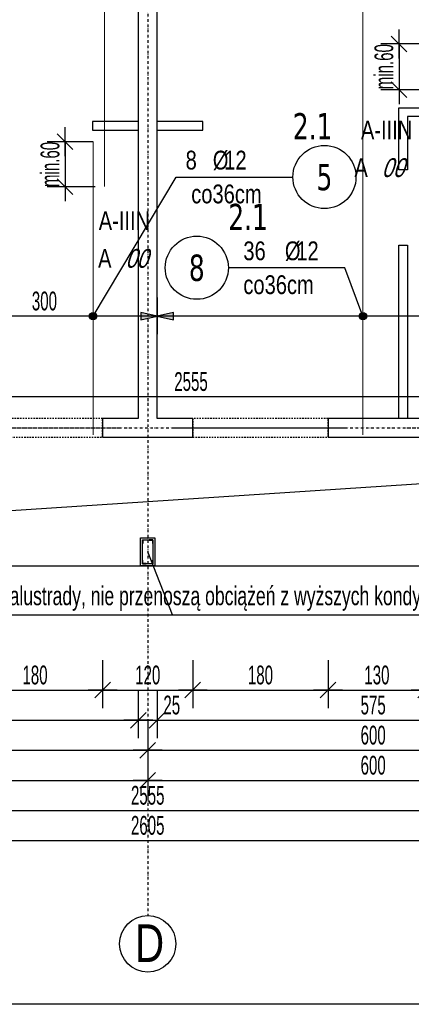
# Model space of a CAD drawing. Header units: millimetres. Extents: x 7622 to 25843, y -22705 to -15125.
# Tile 21 of 45: x 13146 to 13667, y -18421 to -17111. Entities that reach past the tile are written whole.
import ezdxf
from ezdxf.enums import TextEntityAlignment as Align

# ---------------------------------------------------------------- set-up
doc = ezdxf.new("R2010")
doc.units = ezdxf.units.MM
doc.header["$LTSCALE"] = 10
doc.linetypes.add('MO', pattern=[0.7, 0.35, -0.17, 0.01, -0.17])
doc.linetypes.add('MP', pattern=[0.36, 0.2, -0.16])
doc.layers.add('BA_obw', color=230, linetype='Continuous', plot=False)
doc.layers.add('BZ_pom', color=6, linetype='Continuous', plot=False)
for name, color, linetype in [('BA_prg', 3, 'Continuous'), ('BA_wym', 1, 'Continuous'), ('BD_lpm', 1, 'MP'), ('BD_osm', 1, 'MO'), ('BD_txs', 2, 'Continuous'), ('BD_wic', 1, 'Continuous'), ('BD_wig', 3, 'Continuous'), ('BZ_odn', 1, 'Continuous'), ('BZ_opi1', 7, 'Continuous'), ('BZ_opi2', 4, 'Continuous'), ('BZ_P_wid', 3, 'Continuous'), ('BZ_txs', 2, 'Continuous'), ('BZ_wym', 1, 'Continuous')]:
    doc.layers.add(name, color=color, linetype=linetype)
doc.styles.add('BIKTBG', font='tahoma.ttf', dxfattribs={"width": 0.85})
doc.styles.add('BIKTS', font='bikromsw.shx', dxfattribs={"width": 0.8})
doc.styles.add('BIKWYM', font='bikromsw.shx', dxfattribs={"width": 0.6})
doc.dimstyles.new('BA_KR_100_cm', dxfattribs={"dimtxt": 25, "dimasz": 1.666667, "dimexe": 24, "dimexo": 0, "dimgap": 0, "dimtad": 0, "dimdec": 1, "dimrnd": 0.5, "dimzin": 9, "dimdsep": 46, "dimtxsty": 'BIKWYM', "dimblk": 'WYM-KR', "dimcen": 0, "dimdle": 20, "dimclrd": 256, "dimclre": 256, "dimclrt": 2, "dimadec": 0, "dimazin": 0, "dimtfac": 0.033333, "dimtdec": 1, "dimtmove": 0, "dimatfit": 3, "dimldrblk": 'WYM-KR', "dimfxl": 25, "dimfxlon": 1, "dimtvp": 0.8, "dimtolj": 1, "dimarcsym": 0})
doc.dimstyles.new('BZ_KP_100_cm', dxfattribs={"dimtxt": 25, "dimasz": 1.666667, "dimexe": 24, "dimexo": 0, "dimgap": 0, "dimtad": 0, "dimdec": 1, "dimrnd": 0.5, "dimzin": 9, "dimdsep": 46, "dimtxsty": 'BIKWYM', "dimblk": 'WYM-KR', "dimblk1": 'WYM-KP', "dimblk2": 'WYM-KP', "dimsah": 1, "dimcen": 0, "dimdle": 20, "dimclrd": 256, "dimclre": 256, "dimclrt": 7, "dimadec": 0, "dimazin": 0, "dimtfac": 0.033333, "dimtdec": 1, "dimtmove": 0, "dimatfit": 3, "dimldrblk": 'WYM-KP', "dimfxl": 1, "dimtvp": 0.8, "dimtolj": 1, "dimarcsym": 0})
doc.dimstyles.new('BZ_KR_100_cm', dxfattribs={"dimtxt": 25, "dimasz": 1.666667, "dimexe": 24, "dimexo": 0, "dimgap": 0, "dimtad": 0, "dimdec": 1, "dimrnd": 0.5, "dimzin": 9, "dimdsep": 46, "dimtxsty": 'BIKWYM', "dimblk": 'WYM-KR', "dimcen": 0, "dimdle": 20, "dimclrd": 256, "dimclre": 256, "dimclrt": 7, "dimadec": 0, "dimazin": 0, "dimtfac": 0.033333, "dimtdec": 1, "dimtmove": 0, "dimatfit": 3, "dimldrblk": 'WYM-KR', "dimfxl": 1, "dimtvp": 0.8, "dimtolj": 1, "dimarcsym": 0})
doc.dimstyles.new('BZ_ST_100_cm', dxfattribs={"dimtxt": 25, "dimasz": 1.666667, "dimexe": 24, "dimexo": 0, "dimgap": 0, "dimtad": 0, "dimdec": 1, "dimrnd": 0.5, "dimdsep": 46, "dimtxsty": 'BIKWYM', "dimblk": 'WYM-ST', "dimcen": 0, "dimdle": 20, "dimclrd": 256, "dimclre": 256, "dimclrt": 7, "dimadec": 0, "dimazin": 0, "dimtfac": 0.033333, "dimtdec": 1, "dimtix": 1, "dimtmove": 2, "dimatfit": 3, "dimldrblk": 'WYM-ST', "dimfxl": 25, "dimfxlon": 1, "dimtvp": 0.8, "dimtolj": 1, "dimtzin": 0, "dimarcsym": 0})

# ---------------------------------------------------------------- blocks, each defined once
blk = doc.blocks.new('WYM-ST')
blk.add_hatch(color=256).paths.add_polyline_path([(-13, 2.88), (0, 0), (-13, -2.88)])
blk.add_lwpolyline([(0, 0), (-13, 2.88), (-13, -2.88), (0, 0)])
blk = doc.blocks.new('*D194')
at = {"layer": 'BA_wym', "lineweight": -2}
for p, q in [((13028.6, -17480.4), (13028.6, -17529.4)), ((13328.6, -17480.4), (13328.6, -17529.4)), ((13326.9, -17505.4), (13030.2, -17505.4))]:
    blk.add_line(p, q, dxfattribs=at)
at = {"layer": 'Defpoints', "color": 0}
for p in [(13028.6, -16344.3), (13328.6, -16344.3), (13028.6, -17505.4)]:
    blk.add_point(p, dxfattribs=at)
at = {"layer": 'BA_wym', "lineweight": -2, "xscale": 1.666666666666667, "yscale": 1.666666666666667, "zscale": 1.666666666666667, "rotation": 180}
blk.add_blockref('WYM-ST', (13028.6, -17505.4), dxfattribs=at)
at = {"layer": 'BA_wym', "lineweight": -2, "xscale": 1.666666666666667, "yscale": 1.666666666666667, "zscale": 1.666666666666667}
blk.add_blockref('WYM-ST', (13328.6, -17505.4), dxfattribs=at)
at = {"layer": 'BA_wym', "color": 7, "insert": (13178.6, -17485.4), "char_height": 25, "attachment_point": 5, "style": 'BIKWYM'}
blk.add_mtext('\\A1;300', dxfattribs=at)
blk = doc.blocks.new('*D195')
at = {"layer": 'BA_wym', "lineweight": -2}
for p, q in [((13328.6, -17480.4), (13328.6, -17529.4)), ((14593.6, -17480.4), (14593.6, -17529.4)), ((14591.9, -17505.4), (13330.3, -17505.4))]:
    blk.add_line(p, q, dxfattribs=at)
at = {"layer": 'Defpoints', "color": 0}
for p in [(13328.6, -16344.3), (14593.6, -16588.8), (13328.6, -17505.4)]:
    blk.add_point(p, dxfattribs=at)
at = {"layer": 'BA_wym', "lineweight": -2, "xscale": 1.666666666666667, "yscale": 1.666666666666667, "zscale": 1.666666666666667, "rotation": 180}
blk.add_blockref('WYM-ST', (13328.6, -17505.4), dxfattribs=at)
at = {"layer": 'BA_wym', "lineweight": -2, "xscale": 1.666666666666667, "yscale": 1.666666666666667, "zscale": 1.666666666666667}
blk.add_blockref('WYM-ST', (14593.6, -17505.4), dxfattribs=at)
at = {"layer": 'BA_wym', "color": 7, "insert": (13973.4, -17485.4), "char_height": 25, "attachment_point": 5, "style": 'BIKWYM'}
blk.add_mtext('\\A1;1265', dxfattribs=at)
blk = doc.blocks.new('WYM-KR')
at = {"linetype": 'ByBlock'}
blk.add_line((11.52, 0), (-11.52, 0), dxfattribs=at)
at = {"color": 7, "linetype": 'ByBlock'}
blk.add_line((6.24, 6.24), (-6.24, -6.24), dxfattribs=at)
blk = doc.blocks.new('*D269')
at = {"layer": 'BA_wym', "lineweight": -2}
for p, q in [((13076.1, -17962.8), (13076.1, -18026.8)), ((13256.1, -17962.8), (13256.1, -18026.8)), ((13077.8, -18002.8), (13254.4, -18002.8))]:
    blk.add_line(p, q, dxfattribs=at)
at = {"layer": 'Defpoints', "color": 0}
for p in [(13076.1, -17666.3), (13256.1, -17666.3), (13256.1, -18002.8)]:
    blk.add_point(p, dxfattribs=at)
at = {"layer": 'BA_wym', "lineweight": -2, "xscale": 1.666666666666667, "yscale": 1.666666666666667, "zscale": 1.666666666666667, "rotation": 180}
blk.add_blockref('WYM-KR', (13076.1, -18002.8), dxfattribs=at)
at = {"layer": 'BA_wym', "lineweight": -2, "xscale": 1.666666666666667, "yscale": 1.666666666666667, "zscale": 1.666666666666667}
blk.add_blockref('WYM-KR', (13256.1, -18002.8), dxfattribs=at)
at = {"layer": 'BA_wym', "color": 2, "insert": (13166.1, -17982.8), "char_height": 25, "attachment_point": 5, "style": 'BIKWYM'}
blk.add_mtext('\\A1;180', dxfattribs=at)
blk = doc.blocks.new('*D270')
at = {"layer": 'BA_wym', "lineweight": -2}
for p, q in [((13256.1, -17962.8), (13256.1, -18026.8)), ((13376.1, -17962.8), (13376.1, -18026.8)), ((13257.8, -18002.8), (13374.4, -18002.8))]:
    blk.add_line(p, q, dxfattribs=at)
at = {"layer": 'Defpoints', "color": 0}
for p in [(13256.1, -17666.3), (13376.1, -17666.3), (13376.1, -18002.8)]:
    blk.add_point(p, dxfattribs=at)
at = {"layer": 'BA_wym', "lineweight": -2, "xscale": 1.666666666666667, "yscale": 1.666666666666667, "zscale": 1.666666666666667, "rotation": 180}
blk.add_blockref('WYM-KR', (13256.1, -18002.8), dxfattribs=at)
at = {"layer": 'BA_wym', "lineweight": -2, "xscale": 1.666666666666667, "yscale": 1.666666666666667, "zscale": 1.666666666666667}
blk.add_blockref('WYM-KR', (13376.1, -18002.8), dxfattribs=at)
at = {"layer": 'BA_wym', "color": 2, "insert": (13316.1, -17982.8), "char_height": 25, "attachment_point": 5, "style": 'BIKWYM'}
blk.add_mtext('\\A1;120', dxfattribs=at)
blk = doc.blocks.new('*D271')
at = {"layer": 'BA_wym', "lineweight": -2}
for p, q in [((13376.1, -17962.8), (13376.1, -18026.8)), ((13556.1, -17962.8), (13556.1, -18026.8)), ((13377.8, -18002.8), (13554.4, -18002.8))]:
    blk.add_line(p, q, dxfattribs=at)
at = {"layer": 'Defpoints', "color": 0}
for p in [(13376.1, -17666.3), (13556.1, -17666.3), (13556.1, -18002.8)]:
    blk.add_point(p, dxfattribs=at)
at = {"layer": 'BA_wym', "lineweight": -2, "xscale": 1.666666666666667, "yscale": 1.666666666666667, "zscale": 1.666666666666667, "rotation": 180}
blk.add_blockref('WYM-KR', (13376.1, -18002.8), dxfattribs=at)
at = {"layer": 'BA_wym', "lineweight": -2, "xscale": 1.666666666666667, "yscale": 1.666666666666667, "zscale": 1.666666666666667}
blk.add_blockref('WYM-KR', (13556.1, -18002.8), dxfattribs=at)
at = {"layer": 'BA_wym', "color": 2, "insert": (13466.1, -17982.8), "char_height": 25, "attachment_point": 5, "style": 'BIKWYM'}
blk.add_mtext('\\A1;180', dxfattribs=at)
blk = doc.blocks.new('*D272')
at = {"layer": 'BA_wym', "lineweight": -2}
for p, q in [((13556.1, -17962.8), (13556.1, -18026.8)), ((13686.1, -17962.8), (13686.1, -18026.8)), ((13557.8, -18002.8), (13684.4, -18002.8))]:
    blk.add_line(p, q, dxfattribs=at)
at = {"layer": 'Defpoints', "color": 0}
for p in [(13556.1, -17666.3), (13686.1, -17666.3), (13686.1, -18002.8)]:
    blk.add_point(p, dxfattribs=at)
at = {"layer": 'BA_wym', "lineweight": -2, "xscale": 1.666666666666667, "yscale": 1.666666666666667, "zscale": 1.666666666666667, "rotation": 180}
blk.add_blockref('WYM-KR', (13556.1, -18002.8), dxfattribs=at)
at = {"layer": 'BA_wym', "lineweight": -2, "xscale": 1.666666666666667, "yscale": 1.666666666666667, "zscale": 1.666666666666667}
blk.add_blockref('WYM-KR', (13686.1, -18002.8), dxfattribs=at)
at = {"layer": 'BA_wym', "color": 2, "insert": (13621.1, -17982.8), "char_height": 25, "attachment_point": 5, "style": 'BIKWYM'}
blk.add_mtext('\\A1;130', dxfattribs=at)
blk = doc.blocks.new('*D285')
at = {"layer": 'BA_wym', "lineweight": -2}
for p, q in [((12728.6, -18002.8), (12728.6, -18066.8)), ((13303.6, -18002.8), (13303.6, -18066.8)), ((12730.3, -18042.8), (13301.9, -18042.8))]:
    blk.add_line(p, q, dxfattribs=at)
at = {"layer": 'Defpoints', "color": 0}
for p in [(12728.6, -17641.3), (13303.6, -17641.3), (13303.6, -18042.8)]:
    blk.add_point(p, dxfattribs=at)
at = {"layer": 'BA_wym', "lineweight": -2, "xscale": 1.666666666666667, "yscale": 1.666666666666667, "zscale": 1.666666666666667, "rotation": 180}
blk.add_blockref('WYM-KR', (12728.6, -18042.8), dxfattribs=at)
at = {"layer": 'BA_wym', "lineweight": -2, "xscale": 1.666666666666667, "yscale": 1.666666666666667, "zscale": 1.666666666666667}
blk.add_blockref('WYM-KR', (13303.6, -18042.8), dxfattribs=at)
at = {"layer": 'BA_wym', "color": 2, "insert": (13016.1, -18022.8), "char_height": 25, "attachment_point": 5, "style": 'BIKWYM'}
blk.add_mtext('\\A1;575', dxfattribs=at)
blk = doc.blocks.new('*D286')
at = {"layer": 'BA_wym', "lineweight": -2}
for p, q in [((13303.6, -18002.8), (13303.6, -18066.8)), ((13328.6, -18002.8), (13328.6, -18066.8)), ((13301.9, -18042.8), (13300.3, -18042.8)), ((13303.6, -18042.8), (13328.6, -18042.8)), ((13330.3, -18042.8), (13364.3, -18042.8))]:
    blk.add_line(p, q, dxfattribs=at)
at = {"layer": 'Defpoints', "color": 0}
for p in [(13303.6, -17641.3), (13328.6, -17641.3), (13328.6, -18042.8)]:
    blk.add_point(p, dxfattribs=at)
at = {"layer": 'BA_wym', "lineweight": -2, "xscale": 1.666666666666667, "yscale": 1.666666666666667, "zscale": 1.666666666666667}
blk.add_blockref('WYM-KR', (13303.6, -18042.8), dxfattribs=at)
at = {"layer": 'BA_wym', "lineweight": -2, "xscale": 1.666666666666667, "yscale": 1.666666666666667, "zscale": 1.666666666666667, "rotation": 180}
blk.add_blockref('WYM-KR', (13328.6, -18042.8), dxfattribs=at)
at = {"layer": 'BA_wym', "color": 2, "insert": (13348.1, -18022.8), "char_height": 25, "attachment_point": 5, "style": 'BIKWYM'}
blk.add_mtext('\\A1;25', dxfattribs=at)
blk = doc.blocks.new('*D287')
at = {"layer": 'BA_wym', "lineweight": -2}
for p, q in [((13328.6, -18002.8), (13328.6, -18066.8)), ((13903.6, -18002.8), (13903.6, -18066.8)), ((13330.3, -18042.8), (13901.9, -18042.8))]:
    blk.add_line(p, q, dxfattribs=at)
at = {"layer": 'Defpoints', "color": 0}
for p in [(13328.6, -17641.3), (13903.6, -17641.3), (13903.6, -18042.8)]:
    blk.add_point(p, dxfattribs=at)
at = {"layer": 'BA_wym', "lineweight": -2, "xscale": 1.666666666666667, "yscale": 1.666666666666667, "zscale": 1.666666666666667, "rotation": 180}
blk.add_blockref('WYM-KR', (13328.6, -18042.8), dxfattribs=at)
at = {"layer": 'BA_wym', "lineweight": -2, "xscale": 1.666666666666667, "yscale": 1.666666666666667, "zscale": 1.666666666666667}
blk.add_blockref('WYM-KR', (13903.6, -18042.8), dxfattribs=at)
at = {"layer": 'BA_wym', "color": 2, "insert": (13616.1, -18022.8), "char_height": 25, "attachment_point": 5, "style": 'BIKWYM'}
blk.add_mtext('\\A1;575', dxfattribs=at)
blk = doc.blocks.new('*D294')
at = {"layer": 'BA_wym', "lineweight": -2}
for p, q in [((12716.1, -18042.8), (12716.1, -18106.8)), ((13316.1, -18042.8), (13316.1, -18106.8)), ((12717.8, -18082.8), (13314.4, -18082.8))]:
    blk.add_line(p, q, dxfattribs=at)
at = {"layer": 'Defpoints', "color": 0}
for p in [(12716.1, -17560.7), (13316.1, -17666.3), (13316.1, -18082.8)]:
    blk.add_point(p, dxfattribs=at)
at = {"layer": 'BA_wym', "lineweight": -2, "xscale": 1.666666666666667, "yscale": 1.666666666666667, "zscale": 1.666666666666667, "rotation": 180}
blk.add_blockref('WYM-KR', (12716.1, -18082.8), dxfattribs=at)
at = {"layer": 'BA_wym', "lineweight": -2, "xscale": 1.666666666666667, "yscale": 1.666666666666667, "zscale": 1.666666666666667}
blk.add_blockref('WYM-KR', (13316.1, -18082.8), dxfattribs=at)
at = {"layer": 'BA_wym', "color": 2, "insert": (13016.1, -18062.8), "char_height": 25, "attachment_point": 5, "style": 'BIKWYM'}
blk.add_mtext('\\A1;600', dxfattribs=at)
blk = doc.blocks.new('*D295')
at = {"layer": 'BA_wym', "lineweight": -2}
for p, q in [((13316.1, -18042.8), (13316.1, -18106.8)), ((13916.1, -18042.8), (13916.1, -18106.8)), ((13317.8, -18082.8), (13914.4, -18082.8))]:
    blk.add_line(p, q, dxfattribs=at)
at = {"layer": 'Defpoints', "color": 0}
for p in [(13316.1, -17666.3), (13916.1, -17666.3), (13916.1, -18082.8)]:
    blk.add_point(p, dxfattribs=at)
at = {"layer": 'BA_wym', "lineweight": -2, "xscale": 1.666666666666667, "yscale": 1.666666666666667, "zscale": 1.666666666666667, "rotation": 180}
blk.add_blockref('WYM-KR', (13316.1, -18082.8), dxfattribs=at)
at = {"layer": 'BA_wym', "lineweight": -2, "xscale": 1.666666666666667, "yscale": 1.666666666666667, "zscale": 1.666666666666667}
blk.add_blockref('WYM-KR', (13916.1, -18082.8), dxfattribs=at)
at = {"layer": 'BA_wym', "color": 2, "insert": (13616.1, -18062.8), "char_height": 25, "attachment_point": 5, "style": 'BIKWYM'}
blk.add_mtext('\\A1;600', dxfattribs=at)
blk = doc.blocks.new('*D300')
at = {"layer": 'BA_wym', "lineweight": -2}
for p, q in [((12716.1, -18082.8), (12716.1, -18146.8)), ((13316.1, -18082.8), (13316.1, -18146.8)), ((12717.8, -18122.8), (13314.4, -18122.8))]:
    blk.add_line(p, q, dxfattribs=at)
at = {"layer": 'Defpoints', "color": 0}
for p in [(13316.1, -17688.4), (12716.1, -17800.3), (13316.1, -18122.8)]:
    blk.add_point(p, dxfattribs=at)
at = {"layer": 'BA_wym', "lineweight": -2, "xscale": 1.666666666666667, "yscale": 1.666666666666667, "zscale": 1.666666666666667, "rotation": 180}
blk.add_blockref('WYM-KR', (12716.1, -18122.8), dxfattribs=at)
at = {"layer": 'BA_wym', "lineweight": -2, "xscale": 1.666666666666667, "yscale": 1.666666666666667, "zscale": 1.666666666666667}
blk.add_blockref('WYM-KR', (13316.1, -18122.8), dxfattribs=at)
at = {"layer": 'BA_wym', "color": 2, "insert": (13016.1, -18102.8), "char_height": 25, "attachment_point": 5, "style": 'BIKWYM'}
blk.add_mtext('\\A1;600', dxfattribs=at)
blk = doc.blocks.new('*D301')
at = {"layer": 'BA_wym', "lineweight": -2}
for p, q in [((13316.1, -18082.8), (13316.1, -18146.8)), ((13916.1, -18082.8), (13916.1, -18146.8)), ((13317.8, -18122.8), (13914.4, -18122.8))]:
    blk.add_line(p, q, dxfattribs=at)
at = {"layer": 'Defpoints', "color": 0}
for p in [(13316.1, -17688.4), (13916.1, -17800.3), (13916.1, -18122.8)]:
    blk.add_point(p, dxfattribs=at)
at = {"layer": 'BA_wym', "lineweight": -2, "xscale": 1.666666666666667, "yscale": 1.666666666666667, "zscale": 1.666666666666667, "rotation": 180}
blk.add_blockref('WYM-KR', (13316.1, -18122.8), dxfattribs=at)
at = {"layer": 'BA_wym', "lineweight": -2, "xscale": 1.666666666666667, "yscale": 1.666666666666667, "zscale": 1.666666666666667}
blk.add_blockref('WYM-KR', (13916.1, -18122.8), dxfattribs=at)
at = {"layer": 'BA_wym', "color": 2, "insert": (13616.1, -18102.8), "char_height": 25, "attachment_point": 5, "style": 'BIKWYM'}
blk.add_mtext('\\A1;600', dxfattribs=at)
blk = doc.blocks.new('*D304')
at = {"layer": 'BA_wym', "lineweight": -2}
for p, q in [((12038.6, -18122.8), (12038.6, -18186.8)), ((14593.6, -18122.8), (14593.6, -18186.8)), ((12040.3, -18162.8), (14591.9, -18162.8))]:
    blk.add_line(p, q, dxfattribs=at)
at = {"layer": 'Defpoints', "color": 0}
for p in [(12038.6, -17837.3), (14593.6, -17837.3), (14593.6, -18162.8)]:
    blk.add_point(p, dxfattribs=at)
at = {"layer": 'BA_wym', "lineweight": -2, "xscale": 1.666666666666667, "yscale": 1.666666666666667, "zscale": 1.666666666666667, "rotation": 180}
blk.add_blockref('WYM-KR', (12038.6, -18162.8), dxfattribs=at)
at = {"layer": 'BA_wym', "lineweight": -2, "xscale": 1.666666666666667, "yscale": 1.666666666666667, "zscale": 1.666666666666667}
blk.add_blockref('WYM-KR', (14593.6, -18162.8), dxfattribs=at)
at = {"layer": 'BA_wym', "color": 2, "insert": (13316.1, -18142.8), "char_height": 25, "attachment_point": 5, "style": 'BIKWYM'}
blk.add_mtext('\\A1;2555', dxfattribs=at)
blk = doc.blocks.new('*D306')
at = {"layer": 'BA_wym', "lineweight": -2}
for p, q in [((12013.6, -18162.8), (12013.6, -18226.8)), ((14618.6, -18162.8), (14618.6, -18226.8)), ((12015.3, -18202.8), (14616.9, -18202.8))]:
    blk.add_line(p, q, dxfattribs=at)
at = {"layer": 'Defpoints', "color": 0}
for p in [(12013.6, -17837.3), (14618.6, -17837.3), (14618.6, -18202.8)]:
    blk.add_point(p, dxfattribs=at)
at = {"layer": 'BA_wym', "lineweight": -2, "xscale": 1.666666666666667, "yscale": 1.666666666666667, "zscale": 1.666666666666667, "rotation": 180}
blk.add_blockref('WYM-KR', (12013.6, -18202.8), dxfattribs=at)
at = {"layer": 'BA_wym', "lineweight": -2, "xscale": 1.666666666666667, "yscale": 1.666666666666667, "zscale": 1.666666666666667}
blk.add_blockref('WYM-KR', (14618.6, -18202.8), dxfattribs=at)
at = {"layer": 'BA_wym', "color": 2, "insert": (13316.1, -18182.8), "char_height": 25, "attachment_point": 5, "style": 'BIKWYM'}
blk.add_mtext('\\A1;2605', dxfattribs=at)
blk = doc.blocks.new('WYM-KP')
blk.add_hatch(color=256).paths.add_polyline_path([(3, 0, 1), (-3, 0, 1)])
blk.add_circle((0, 0), 3)
blk = doc.blocks.new('bik_BlkOpPret', base_point=(1524.5, 7050.3))
at = {"layer": 'BZ_opi1', "style": 'BIKTS', "width": 0.6}
for tag, p in [('SZTUK', (1533.8, 7057.8)), ('PRZEDR_FI', (1554.7, 7057.8)), ('PRZEKROJ', (1563.3, 7057.8)), ('PRZEDR_L', (1533.8, 7024)), ('DLUGOSC', (1568.6, 7024)), ('UWAGA', (1533.8, 6997.8))]:
    blk.add_attdef(tag, p, '', height=18.8, dxfattribs=at)
at = {"layer": 'BZ_opi2', "style": 'BIKTBG', "width": 0.6}
blk.add_attdef('NUMER', text='', height=26.2, dxfattribs=at).set_placement((1620.8, 7050.3), align=Align.MIDDLE_CENTER)
at = {"layer": 'BZ_pom', "width": 0.6}
for tag, p, height, style in [('POZYCJA', (1589.3, 7087.8), 26.2, 'BIKTBG'), ('GATUNEK', (1630.2, 7087.8), 18.8, 'BIKTS'), ('METODA_L', (1639.1, 7050.3), 18.8, 'BIKTS'), ('EURO_KOD', (1663.7, 7050.3), 18.8, 'BIKTS')]:
    blk.add_attdef(tag, p, '', height=height, dxfattribs=dict(at, style=style))
at = {"layer": 'BZ_wym', "width": 0.6}
for tag, p, height, style, flags in [('PRZEDR_NR', (1533.8, 6969.6), 26.2, 'BIKTBG', 1), ('PRZEDR_SZT', (1533.8, 6941.5), 18.8, 'BIKTS', 1), ('TYP_PRETA', (1533.8, 6913.4), 18.8, 'BIKTS', 3), ('EURO_KOD_SEGMENTY', (1567.6, 6885.3), 18.8, 'BIKTS', 3), ('HAK_1', (1533.8, 6857.1), 18.8, 'BIKTS', 3), ('HAK_2', (1533.8, 6829), 18.8, 'BIKTS', 3), ('ID', (1533.8, 6800.9), 18.8, 'BIKTS', 3), ('ID_C', (1533.8, 6772.8), 18.8, 'BIKTS', 3), ('b_atr_0', (1533.8, 6744.6), 18.8, 'BIKTS', 3)]:
    blk.add_attdef(tag, p, '', height=height, dxfattribs=dict(at, style=style, flags=flags))
blk = doc.blocks.new('*D373')
at = {"layer": 'BZ_wym', "lineweight": -2}
for p, q in [((13243.4, -17273.3), (13182.2, -17273.3)), ((13206.2, -17271.6), (13206.2, -17270)), ((13206.2, -17273.3), (13206.2, -17333.3)), ((13246.2, -17333.3), (13182.2, -17333.3)), ((13206.2, -17335), (13206.2, -17336.6))]:
    blk.add_line(p, q, dxfattribs=at)
at = {"layer": 'Defpoints', "color": 0}
for p in [(13243.4, -17273.3), (13206.2, -17333.3), (13258.4, -17333.3)]:
    blk.add_point(p, dxfattribs=at)
at = {"layer": 'BZ_wym', "lineweight": -2, "xscale": 1.666666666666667, "yscale": 1.666666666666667, "zscale": 1.666666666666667}
for p, rotation in [((13206.2, -17273.3), 270), ((13206.2, -17333.3), 90)]:
    blk.add_blockref('WYM-KR', p, dxfattribs=dict(at, rotation=rotation))
at = {"layer": 'BZ_wym', "color": 7, "insert": (13186.2, -17303.6), "char_height": 25, "attachment_point": 5, "rotation": 90, "style": 'BIKWYM'}
blk.add_mtext('\\A1;min.60', dxfattribs=at)
blk = doc.blocks.new('*D374')
at = {"layer": 'BZ_wym', "lineweight": -2}
for p, q in [((13650.5, -17141.6), (13650.5, -17140)), ((13687.8, -17143.3), (13626.5, -17143.3)), ((13650.5, -17143.3), (13650.5, -17204.3)), ((13690.5, -17204.3), (13626.5, -17204.3)), ((13650.5, -17206), (13650.5, -17207.6))]:
    blk.add_line(p, q, dxfattribs=at)
at = {"layer": 'Defpoints', "color": 0}
for p in [(13687.8, -17143.3), (13650.5, -17204.3), (13702.8, -17204.3)]:
    blk.add_point(p, dxfattribs=at)
at = {"layer": 'BZ_wym', "lineweight": -2, "xscale": 1.666666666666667, "yscale": 1.666666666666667, "zscale": 1.666666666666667}
for p, rotation in [((13650.5, -17143.3), 270), ((13650.5, -17204.3), 90)]:
    blk.add_blockref('WYM-KR', p, dxfattribs=dict(at, rotation=rotation))
at = {"layer": 'BZ_wym', "color": 7, "insert": (13630.5, -17173.6), "char_height": 25, "attachment_point": 5, "rotation": 90, "style": 'BIKWYM'}
blk.add_mtext('\\A1;min.60', dxfattribs=at)
blk = doc.blocks.new('*D376')
at = {"layer": 'BA_wym', "lineweight": -2}
for p, q in [((12038.6, -17637.5), (12038.6, -17588.5)), ((14593.6, -17637.5), (14593.6, -17588.5)), ((14591.9, -17612.5), (12040.3, -17612.5))]:
    blk.add_line(p, q, dxfattribs=at)
at = {"layer": 'Defpoints', "color": 0}
for p in [(12038.6, -17612.5), (12038.6, -17641.3), (14593.6, -17641.3)]:
    blk.add_point(p, dxfattribs=at)
at = {"layer": 'BA_wym', "lineweight": -2, "xscale": 1.666666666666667, "yscale": 1.666666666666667, "zscale": 1.666666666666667, "rotation": 180}
blk.add_blockref('WYM-ST', (12038.6, -17612.5), dxfattribs=at)
at = {"layer": 'BA_wym', "lineweight": -2, "xscale": 1.666666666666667, "yscale": 1.666666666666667, "zscale": 1.666666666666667}
blk.add_blockref('WYM-ST', (14593.6, -17612.5), dxfattribs=at)
at = {"layer": 'BA_wym', "color": 7, "insert": (13373.7, -17592.5), "char_height": 25, "attachment_point": 5, "style": 'BIKWYM'}
blk.add_mtext('\\A1;2555', dxfattribs=at)

msp = doc.modelspace()

# ---------------------------------------------------------------- linework, layer by layer
at = {"layer": 'BA_obw'}
msp.add_lwpolyline([(11523.38, -15125.37), (15730.92, -15125.37), (15730.92, -18420.68), (11523.38, -18420.68)], close=True, dxfattribs=at)
at = {"layer": 'BA_prg', "color": 8}
for points in [[(13309.1, -17802.81), (13314.1, -17802.81), (13314.1, -17803.06, -0.4142136), (13313.75, -17803.41), (13310.4, -17803.41, 0.4142136), (13309.7, -17804.11), (13309.7, -17807.46, -0.4142136), (13309.35, -17807.81), (13309.1, -17807.81)], [(13323.1, -17802.81), (13318.1, -17802.81), (13318.1, -17803.06, 0.4142136), (13318.45, -17803.41), (13321.8, -17803.41, -0.4142136), (13322.5, -17804.11), (13322.5, -17807.46, 0.4142136), (13322.85, -17807.81), (13323.1, -17807.81)], [(13309.1, -17834.81), (13314.1, -17834.81), (13314.1, -17834.56, 0.4142136), (13313.75, -17834.21), (13310.4, -17834.21, -0.4142136), (13309.7, -17833.51), (13309.7, -17830.16, 0.4142136), (13309.35, -17829.81), (13309.1, -17829.81)], [(13323.1, -17834.81), (13318.1, -17834.81), (13318.1, -17834.56, -0.4142136), (13318.45, -17834.21), (13321.8, -17834.21, 0.4142136), (13322.5, -17833.51), (13322.5, -17830.16, -0.4142136), (13322.85, -17829.81), (13323.1, -17829.81)]]:
    msp.add_lwpolyline(points, format="xyb", close=True, dxfattribs=at)
at = {"layer": 'BD_lpm'}
for points in [[(13076.1, -17666.31), (13256.1, -17666.31), (13256.1, -17641.31), (13076.1, -17641.31)], [(13376.1, -17666.31), (13556.1, -17666.31), (13556.1, -17641.31), (13376.1, -17641.31)]]:
    msp.add_lwpolyline(points, close=True, dxfattribs=at)
at = {"layer": 'BD_osm', "color": 5}
for p, q in [((13051.1, -17653.81), (13281.1, -17653.81)), ((13351.1, -17653.81), (13581.1, -17653.81)), ((13661.1, -17653.81), (13891.1, -17653.81))]:
    msp.add_line(p, q, dxfattribs=at)
at = {"layer": 'BD_osm'}
for points in [[(13316.1, -15430.31), (13316.1, -18302.76)], [(11653.6, -17653.81), (14978.6, -17653.81)]]:
    msp.add_lwpolyline(points, dxfattribs=at)
at = {"layer": 'BD_wic', "color": 8}
for points in [[(13903.6, -17239.81), (13661.6, -17239.81), (13661.6, -17310.81), (13650.1, -17310.81), (13650.1, -17228.31), (13720.1, -17228.31), (13720.1, -17112.31), (13731.6, -17112.31), (13731.6, -17228.31), (13903.6, -17228.31)], [(13303.6, -17246.31), (13242.59, -17246.31), (13242.59, -17257.81), (13303.6, -17257.81)], [(13328.6, -17257.81), (13389.61, -17257.81), (13389.61, -17246.31), (13328.6, -17246.31)], [(13650.1, -17641.31), (13650.1, -17410.81), (13661.6, -17410.81), (13661.6, -17641.31)]]:
    msp.add_lwpolyline(points, dxfattribs=at)
at = {"layer": 'BD_wic'}
for points in [[(12013.6, -17837.31), (14618.6, -17666.31)], [(12038.6, -17837.31), (14593.6, -17837.31)]]:
    msp.add_lwpolyline(points, dxfattribs=at)
at = {"layer": 'BD_wic', "color": 8}
for points in [[(13306.6, -17800.31), (13325.6, -17800.31), (13325.6, -17837.31), (13306.6, -17837.31)], [(13323.1, -17834.81), (13309.1, -17834.81), (13309.1, -17802.81), (13323.1, -17802.81)]]:
    msp.add_lwpolyline(points, close=True, dxfattribs=at)
at = {"layer": 'BD_wic'}
msp.add_circle((13316.1, -18340.26), 37.5, dxfattribs=at)
at = {"layer": 'BD_wig'}
msp.add_lwpolyline([(13303.6, -17641.31), (13256.1, -17641.31), (13256.1, -17666.31), (13376.1, -17666.31), (13376.1, -17641.31), (13328.6, -17641.31), (13328.6, -16916.31), (13609.1, -16916.31), (13609.1, -16891.31), (13023.1, -16891.31), (13023.1, -16916.31), (13303.6, -16916.31), (13303.6, -17641.31)], dxfattribs=at)
msp.add_lwpolyline([(13556.1, -17666.31), (13686.1, -17666.31), (13686.1, -17641.31), (13556.1, -17641.31)], close=True, dxfattribs=at)
at = {"layer": 'BZ_odn'}
msp.add_line((13348.91, -17902.76), (13316.1, -17818.81), dxfattribs=at)
for centre in [(13551.26, -17320.32), (13381.38, -17440.99)]:
    msp.add_circle(centre, 42, dxfattribs=at)
at = {"layer": 'BZ_P_wid', "color": 3, "const_width": 1.2}
for points in [[(13258.44, -17333.31), (13258.44, -16347.31)], [(13602.43, -16463.31), (13602.43, -17663.31)], [(13243.44, -17663.31), (13243.44, -17273.31)]]:
    msp.add_lwpolyline(points, dxfattribs=at)

# ---------------------------------------------------------------- block references
ref = msp.add_blockref('bik_BlkOpPret', (13354.02, -17320.32))
ref.add_attrib('NUMER', '5', dxfattribs={"layer": 'BZ_opi2', "height": 35, "style": 'BIKTBG', "width": 0.8}).set_placement((13551.26, -17320.32), align=Align.MIDDLE_CENTER)
ref.add_attrib('POZYCJA', '2.1', (13509.26, -17270.32), dxfattribs={"layer": 'BZ_pom', "height": 35, "style": 'BIKTBG', "width": 0.8})
ref.add_attrib('SZTUK', '8', (13366.52, -17310.32), dxfattribs={"layer": 'BZ_opi1', "height": 25, "style": 'BIKTS', "width": 0.8})
ref.add_attrib('GATUNEK', 'A-IIIN', (13599.85, -17270.32), dxfattribs={"layer": 'BZ_pom', "height": 25, "style": 'BIKTS', "width": 0.8})
ref.add_attrib('PRZEKROJ', '12', (13417.95, -17310.32), dxfattribs={"layer": 'BZ_opi1', "height": 25, "style": 'BIKTS', "width": 0.8})
ref.add_attrib('UWAGA', 'co36cm', (13374.02, -17355.32), dxfattribs={"layer": 'BZ_opi1', "height": 25, "style": 'BIKTS', "width": 0.8})
ref.add_attrib('METODA_L', 'A', (13591.17, -17320.32), dxfattribs={"layer": 'BZ_pom', "height": 25, "style": 'BIKTS', "width": 0.8})
ref.add_attrib('PRZEDR_FI', '%%c', (13402.72, -17310.32), dxfattribs={"layer": 'BZ_opi1', "height": 25, "style": 'BIKTS', "width": 0.8})
ref.add_attrib('EURO_KOD', '00', (13627.36, -17320.32), dxfattribs={"layer": 'BZ_pom', "height": 25, "style": 'BIKTS', "oblique": 18, "width": 0.8})
ref = msp.add_blockref('bik_BlkOpPret', (13578.62, -17440.99))
ref.add_attrib('NUMER', '8', dxfattribs={"layer": 'BZ_opi2', "height": 35, "style": 'BIKTBG', "width": 0.8}).set_placement((13381.38, -17440.99), align=Align.MIDDLE_CENTER)
ref.add_attrib('POZYCJA', '2.1', (13423.38, -17390.99), dxfattribs={"layer": 'BZ_pom', "height": 35, "style": 'BIKTBG', "width": 0.8})
ref.add_attrib('SZTUK', '36', (13443.38, -17430.99), dxfattribs={"layer": 'BZ_opi1', "height": 25, "style": 'BIKTS', "width": 0.8})
ref.add_attrib('GATUNEK', 'A-IIIN', (13250.89, -17390.99), dxfattribs={"layer": 'BZ_pom', "height": 25, "style": 'BIKTS', "width": 0.8})
ref.add_attrib('PRZEKROJ', '12', (13513.85, -17430.99), dxfattribs={"layer": 'BZ_opi1', "height": 25, "style": 'BIKTS', "width": 0.8})
ref.add_attrib('UWAGA', 'co36cm', (13443.38, -17475.99), dxfattribs={"layer": 'BZ_opi1', "height": 25, "style": 'BIKTS', "width": 0.8})
ref.add_attrib('METODA_L', 'A', (13250.04, -17440.99), dxfattribs={"layer": 'BZ_pom', "height": 25, "style": 'BIKTS', "width": 0.8})
ref.add_attrib('PRZEDR_FI', '%%c', (13498.62, -17430.99), dxfattribs={"layer": 'BZ_opi1', "height": 25, "style": 'BIKTS', "width": 0.8})
ref.add_attrib('EURO_KOD', '00', (13286.24, -17440.99), dxfattribs={"layer": 'BZ_pom', "height": 25, "style": 'BIKTS', "oblique": 18, "width": 0.8})

# ---------------------------------------------------------------- texts
at = {"layer": 'BD_txs', "style": 'BIKTS', "width": 0.8}
msp.add_text('D', height=50, dxfattribs=at).set_placement((13299.29, -18364.33))
at = {"layer": 'BZ_txs', "insert": (12753.78, -17864.84), "char_height": 25, "width": 1484.2954, "attachment_point": 1, "style": 'BIKTS'}
msp.add_mtext('{\\W0.7;słupy dekoracyjne, stanowią część balustrady, nie przenoszą obciążeń z wyższych kondygnacji }', dxfattribs=at)

# ---------------------------------------------------------------- dimensions: what is measured, and where the dimension line sits
at = {"layer": 'BA_wym'}
for base, p1, p2, picture, middle in [((13028.56, -17505.38), (13328.6, -16344.31), (13028.56, -16344.31), '*D194', (13178.58, -17485.38)), ((13328.6, -17505.38), (14593.6, -16588.81), (13328.6, -16344.31), '*D195', (13973.43, -17485.38)), ((12038.6, -17612.48), (14593.6, -17641.31), (12038.6, -17641.31), '*D376', (13373.66, -17592.48))]:
    dim = msp.add_linear_dim(base=base, p1=p1, p2=p2, dimstyle='BZ_ST_100_cm', override={"dimrnd": 1, "dimblk": 'WYM-ST'}, dxfattribs=at)
    dim.commit()
    dim.dimension.update_dxf_attribs({"geometry": picture, "text_midpoint": middle, "dimtype": 160})
for base, p1, p2, override, picture, middle in [((13316.1, -18082.76), (12716.1, -17560.74), (13316.1, -17666.31), {"dimtmove": 1, "dimatfit": 1, "dimfxl": 40}, '*D294', (13016.1, -18062.76)), ((13303.6, -18042.76), (12728.6, -17641.31), (13303.6, -17641.31), {"dimtmove": 1, "dimatfit": 1, "dimfxl": 40}, '*D285', (13016.1, -18022.76)), ((13328.6, -18042.76), (13303.6, -17641.31), (13328.6, -17641.31), {"dimblk": 'WYM-KR', "dimatfit": 1, "dimfxl": 40}, '*D286', (13348.12, -18022.76)), ((13903.6, -18042.76), (13328.6, -17641.31), (13903.6, -17641.31), {"dimtmove": 1, "dimatfit": 1, "dimfxl": 40}, '*D287', (13616.1, -18022.76)), ((13256.1, -18002.76), (13076.1, -17666.31), (13256.1, -17666.31), {"dimtmove": 1, "dimatfit": 1, "dimfxl": 40}, '*D269', (13166.1, -17982.76)), ((13376.1, -18002.76), (13256.1, -17666.31), (13376.1, -17666.31), {"dimtmove": 1, "dimatfit": 1, "dimfxl": 40}, '*D270', (13316.1, -17982.76)), ((13916.1, -18082.76), (13316.1, -17666.31), (13916.1, -17666.31), {"dimtmove": 1, "dimatfit": 1, "dimfxl": 40}, '*D295', (13616.1, -18062.76)), ((13556.1, -18002.76), (13376.1, -17666.31), (13556.1, -17666.31), {"dimtmove": 1, "dimatfit": 1, "dimfxl": 40}, '*D271', (13466.1, -17982.76)), ((13686.1, -18002.76), (13556.1, -17666.31), (13686.1, -17666.31), {"dimtmove": 1, "dimatfit": 1, "dimfxl": 40}, '*D272', (13621.1, -17982.76)), ((13316.1, -18122.76), (12716.1, -17800.31), (13316.1, -17688.41), {"dimatfit": 1, "dimfxl": 40}, '*D300', (13016.1, -18102.76)), ((13916.1, -18122.76), (13316.1, -17688.41), (13916.1, -17800.31), {"dimtmove": 1, "dimatfit": 1, "dimfxl": 40}, '*D301', (13616.1, -18102.76)), ((14618.6, -18202.76), (12013.6, -17837.31), (14618.6, -17837.31), {"dimatfit": 1, "dimfxl": 40}, '*D306', (13316.1, -18182.76)), ((14593.6, -18162.76), (12038.6, -17837.31), (14593.6, -17837.31), {"dimtmove": 1, "dimatfit": 1, "dimfxl": 40}, '*D304', (13316.1, -18142.76))]:
    dim = msp.add_linear_dim(base=base, p1=p1, p2=p2, dimstyle='BA_KR_100_cm', override=override, dxfattribs=at)
    dim.commit()
    dim.dimension.update_dxf_attribs({"geometry": picture, "text_midpoint": middle})
at = {"layer": 'BZ_wym'}
for base, p1, p2, picture, middle in [((13650.46, -17204.31), (13687.75, -17143.31), (13702.75, -17204.31), '*D374', (13650.46, -17173.56)), ((13206.16, -17333.31), (13243.44, -17273.31), (13258.44, -17333.31), '*D373', (13206.16, -17303.56))]:
    dim = msp.add_linear_dim(base=base, p1=p1, p2=p2, angle=270, text='min.60', dimstyle='BZ_KR_100_cm', override={"dimtxsty": 'BIKWYM', "dimatfit": 1, "dimfxl": 40, "dimfxlon": 1}, dxfattribs=at)
    dim.commit()
    dim.dimension.update_dxf_attribs({"geometry": picture, "text_midpoint": middle, "dimtype": 160})

# ---------------------------------------------------------------- leaders
at = {"layer": 'BZ_odn'}
for points in [[(13243.44, -17505.38), (13354.02, -17320.32), (13509.26, -17320.32)], [(13602.43, -17505.38), (13578.62, -17440.99), (13423.38, -17440.99)]]:
    msp.add_leader(points, dimstyle='BZ_KP_100_cm', dxfattribs=at)
at = {"layer": 'BZ_odn', "has_arrowhead": 0}
msp.add_leader([(12716.1, -17818.81), (12748.91, -17902.76), (14056.44, -17902.76)], dimstyle='BZ_ST_100_cm', dxfattribs=at)

doc.saveas('drawing.dxf')
